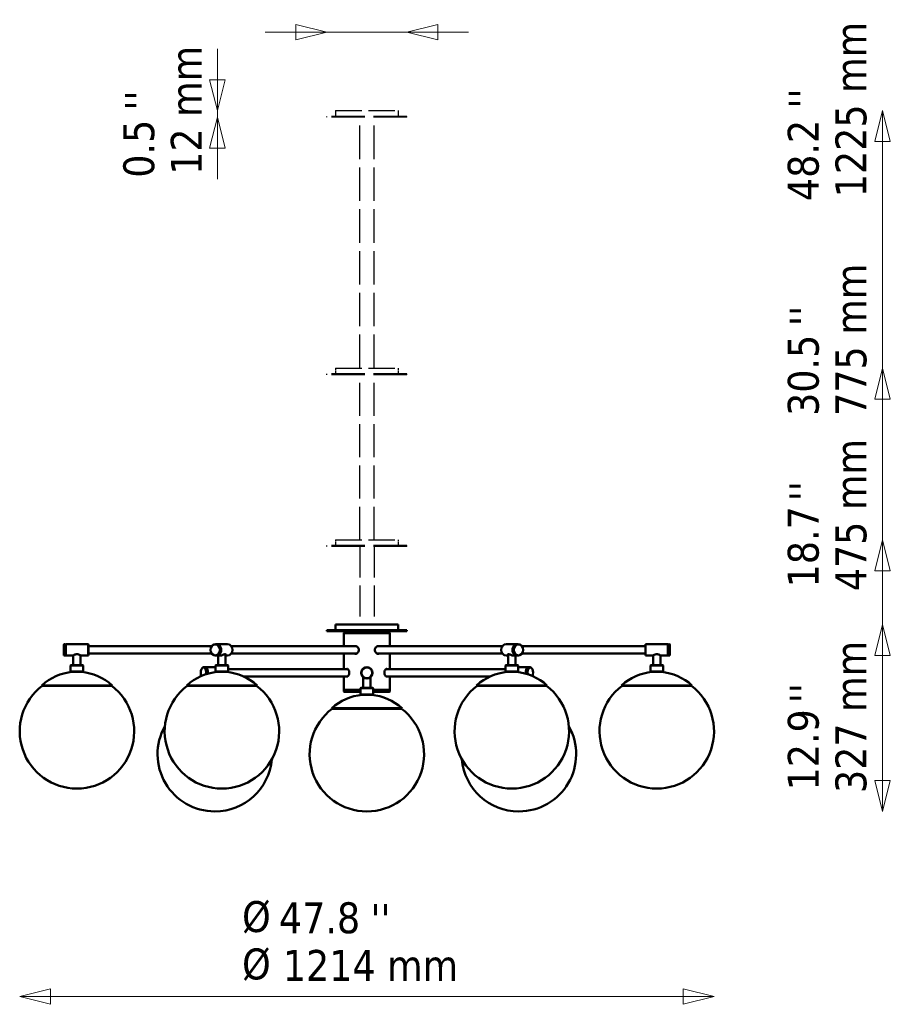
# Model space of a CAD drawing. Header units: millimetres. Extents: x 1817 to 5620, y 999 to 4386.
# Tile 4 of 5: x 4097 to 5620, y 999 to 2719. Entities that reach past the tile are written whole.
import ezdxf

# ---------------------------------------------------------------- set-up
doc = ezdxf.new("R2010")
doc.units = ezdxf.units.MM
doc.header["$LTSCALE"] = 18
doc.linetypes.add('DASHED', pattern=[0.2068, 0.1655, -0.0413])
for name, color, linetype, lineweight in [('Symbol (ISO)', 7, 'Continuous', 50), ('Widoczne (ISO)', 7, 'Continuous', 50), ('Wymiar (ISO)', 7, 'Continuous', 18)]:
    doc.layers.add(name, color=color, linetype=linetype, lineweight=lineweight)
doc.styles.add('Tekst notatki (ISO)', font='tahoma.ttf')

msp = doc.modelspace()

# ---------------------------------------------------------------- linework, layer by layer
at = {"layer": 'Widoczne (ISO)', "linetype": 'DASHED', "lineweight": 25, "ltscale": 19.692625}
for p, q in [((4774.2, 2550.4), (4634.2, 2550.4)), ((4774.2, 2548.9), (4634.2, 2548.9)), ((4774.2, 2100.4), (4634.2, 2100.4)), ((4774.2, 2098.9), (4634.2, 2098.9)), ((4774.2, 1800.4), (4634.2, 1800.4)), ((4774.2, 1798.9), (4634.2, 1798.9))]:
    msp.add_line(p, q, dxfattribs=at)
at = {"layer": 'Widoczne (ISO)', "linetype": 'DASHED', "lineweight": 25, "ltscale": 0.158548}
for p, q in [((4634.2, 2548.9), (4634.2, 2550.4)), ((4774.2, 2548.9), (4774.2, 2550.4)), ((4634.2, 2098.9), (4634.2, 2100.4)), ((4774.2, 2098.9), (4774.2, 2100.4)), ((4634.2, 1798.9), (4634.2, 1800.4)), ((4774.2, 1798.9), (4774.2, 1800.4))]:
    msp.add_line(p, q, dxfattribs=at)
at = {"layer": 'Widoczne (ISO)', "linetype": 'DASHED', "lineweight": 25, "ltscale": 15.472777}
for p, q in [((4649.2, 2560.4), (4759.2, 2560.4)), ((4649.2, 2110.4), (4759.2, 2110.4)), ((4649.2, 1810.4), (4759.2, 1810.4))]:
    msp.add_line(p, q, dxfattribs=at)
at = {"layer": 'Widoczne (ISO)', "linetype": 'DASHED', "lineweight": 25, "ltscale": 1.057553}
for p, q in [((4649.2, 2560.4), (4649.2, 2550.4)), ((4759.2, 2560.4), (4759.2, 2550.4)), ((4649.2, 2110.4), (4649.2, 2100.4)), ((4759.2, 2110.4), (4759.2, 2100.4)), ((4649.2, 1810.4), (4649.2, 1800.4)), ((4759.2, 1810.4), (4759.2, 1800.4))]:
    msp.add_line(p, q, dxfattribs=at)
at = {"layer": 'Widoczne (ISO)', "linetype": 'DASHED', "lineweight": 25, "ltscale": 19.63339}
for p, q in [((4691.7, 2110.4), (4691.7, 2548.9)), ((4716.7, 2110.4), (4716.7, 2548.9))]:
    msp.add_line(p, q, dxfattribs=at)
at = {"layer": 'Widoczne (ISO)', "linetype": 'DASHED', "lineweight": 25, "ltscale": 19.37594}
for p, q in [((4691.7, 1810.4), (4691.7, 2098.9)), ((4716.7, 1810.4), (4716.7, 2098.9))]:
    msp.add_line(p, q, dxfattribs=at)
at = {"layer": 'Widoczne (ISO)', "linetype": 'DASHED', "lineweight": 25, "ltscale": 18.334946}
for p, q in [((4691.7, 1798.9), (4691.7, 1662.4)), ((4716.7, 1798.9), (4716.7, 1662.4))]:
    msp.add_line(p, q, dxfattribs=at)
at = {"layer": 'Widoczne (ISO)'}
for p, q in [((4774.2, 1652.4), (4634.2, 1652.4)), ((4634.2, 1650.9), (4634.2, 1652.4)), ((4649.2, 1662.4), (4759.2, 1662.4)), ((4649.2, 1662.4), (4649.2, 1652.4)), ((4759.2, 1662.4), (4759.2, 1652.4)), ((4774.2, 1650.9), (4774.2, 1652.4)), ((4774.2, 1650.9), (4634.2, 1650.9)), ((4664.7, 1650.9), (4664.2, 1650.4)), ((4744.2, 1650.4), (4664.2, 1650.4)), ((4664.2, 1650.4), (4664.2, 1648.4)), ((4664.2, 1648.4), (4744.2, 1648.4)), ((4664.7, 1647.9), (4664.2, 1648.4)), ((4664.7, 1647.9), (4664.2, 1647.4)), ((4744.2, 1647.4), (4664.2, 1647.4)), ((4664.2, 1624.7), (4664.2, 1647.4)), ((4664.7, 1647.9), (4743.7, 1647.9)), ((4743.7, 1647.9), (4664.7, 1647.9)), ((4743.7, 1650.9), (4744.2, 1650.4)), ((4743.7, 1647.9), (4744.2, 1648.4)), ((4743.7, 1647.9), (4744.2, 1647.4)), ((4744.2, 1650.4), (4744.2, 1648.4)), ((4744.2, 1624.7), (4744.2, 1647.4)), ((4174.2, 1627.4), (4174.7, 1627.9)), ((4174.2, 1608.4), (4174.2, 1627.4)), ((4174.7, 1627.9), (4174.7, 1607.9)), ((4174.7, 1627.9), (4176.7, 1627.9)), ((4176.7, 1607.9), (4176.7, 1627.9)), ((4177.2, 1627.4), (4176.7, 1627.9)), ((4177.2, 1627.4), (4177.7, 1627.9)), ((4177.2, 1627.4), (4177.2, 1608.4)), ((4177.2, 1608.4), (4177.2, 1627.4)), ((4177.7, 1627.9), (4177.7, 1607.9)), ((4216.7, 1627.9), (4177.7, 1627.9)), ((4216.7, 1607.9), (4216.7, 1627.9)), ((4217.2, 1627.4), (4216.7, 1627.9)), ((4217.2, 1627.4), (4217.2, 1608.4)), ((4217.2, 1624.4), (4432.8, 1624.4)), ((4439.4, 1627.9), (4440.4, 1627.9)), ((4460.4, 1627.9), (4440.9, 1627.9)), ((4467, 1624.4), (4684.7, 1624.4)), ((4941.3, 1624.4), (4723.7, 1624.4)), ((4947.9, 1627.9), (4967.4, 1627.9)), ((4968.9, 1627.9), (4967.9, 1627.9)), ((5191.2, 1624.4), (4975.5, 1624.4)), ((5191.2, 1627.4), (5191.7, 1627.9)), ((5191.2, 1608.4), (5191.2, 1627.4)), ((5191.7, 1627.9), (5191.7, 1607.9)), ((5191.7, 1627.9), (5230.7, 1627.9)), ((5230.7, 1607.9), (5230.7, 1627.9)), ((5231.2, 1627.4), (5230.7, 1627.9)), ((5231.2, 1627.4), (5231.7, 1627.9)), ((5231.2, 1608.4), (5231.2, 1627.4)), ((5231.2, 1627.4), (5231.2, 1608.4)), ((5231.7, 1627.9), (5231.7, 1607.9)), ((5233.7, 1627.9), (5231.7, 1627.9)), ((5233.7, 1607.9), (5233.7, 1627.9)), ((5234.2, 1627.4), (5233.7, 1627.9)), ((5234.2, 1627.4), (5234.2, 1608.4)), ((4174.2, 1608.4), (4174.7, 1607.9)), ((4174.7, 1607.9), (4176.7, 1607.9)), ((4177.2, 1608.4), (4176.7, 1607.9)), ((4177.2, 1608.4), (4177.7, 1607.9)), ((4190.4, 1607.9), (4177.7, 1607.9)), ((4190.7, 1608.1), (4190.7, 1591.4)), ((4203.7, 1608.1), (4203.7, 1591.4)), ((4216.7, 1607.9), (4203.9, 1607.9)), ((4217.2, 1608.4), (4216.7, 1607.9)), ((4217.2, 1611.4), (4432.8, 1611.4)), ((4439.4, 1607.9), (4440.4, 1607.9)), ((4447.3, 1607.9), (4440.9, 1607.9)), ((4444.2, 1607.9), (4444.2, 1591.4)), ((4457.2, 1610.4), (4457.2, 1591.4)), ((4460.4, 1607.9), (4457.2, 1607.9)), ((4467, 1611.4), (4684.7, 1611.4)), ((4664.2, 1584.4), (4664.2, 1611.2)), ((4941.3, 1611.4), (4723.7, 1611.4)), ((4744.2, 1584.4), (4744.2, 1611.2)), ((4947.9, 1607.9), (4951.2, 1607.9)), ((4951.2, 1610.4), (4951.2, 1591.4)), ((4961.1, 1607.9), (4967.4, 1607.9)), ((4964.2, 1607.9), (4964.2, 1591.4)), ((4968.9, 1607.9), (4967.9, 1607.9)), ((5191.2, 1611.4), (4975.5, 1611.4)), ((5191.2, 1608.4), (5191.7, 1607.9)), ((5191.7, 1607.9), (5204.4, 1607.9)), ((5204.7, 1608.1), (5204.7, 1591.4)), ((5217.7, 1608.1), (5217.7, 1591.4)), ((5217.9, 1607.9), (5230.7, 1607.9)), ((5231.2, 1608.4), (5230.7, 1607.9)), ((5231.2, 1608.4), (5231.7, 1607.9)), ((5233.7, 1607.9), (5231.7, 1607.9)), ((5234.2, 1608.4), (5233.7, 1607.9)), ((4186.7, 1591.4), (4186.2, 1590.9)), ((4208.2, 1590.9), (4186.2, 1590.9)), ((4186.2, 1590.9), (4186.2, 1579.9)), ((4186.7, 1591.4), (4207.7, 1591.4)), ((4207.7, 1591.4), (4208.2, 1590.9)), ((4208.2, 1590.9), (4208.2, 1579.9)), ((4415.6, 1585.7), (4415.9, 1586.1)), ((4418.8, 1587.9), (4420.6, 1587.9)), ((4439.7, 1587.9), (4421.4, 1587.9)), ((4423.7, 1585.7), (4423.4, 1586.1)), ((4440.2, 1591.4), (4439.7, 1590.9)), ((4461.7, 1590.9), (4439.7, 1590.9)), ((4439.7, 1590.9), (4439.7, 1579.9)), ((4440.2, 1591.4), (4461.2, 1591.4)), ((4461.2, 1591.4), (4461.7, 1590.9)), ((4461.7, 1590.9), (4461.7, 1579.9)), ((4461.7, 1584.4), (4670.4, 1584.4)), ((4946.7, 1584.4), (4738, 1584.4)), ((4947.2, 1591.4), (4946.7, 1590.9)), ((4968.7, 1590.9), (4946.7, 1590.9)), ((4946.7, 1590.9), (4946.7, 1579.9)), ((4947.2, 1591.4), (4968.2, 1591.4)), ((4968.2, 1591.4), (4968.7, 1590.9)), ((4968.7, 1590.9), (4968.7, 1579.9)), ((4968.7, 1587.9), (4986.9, 1587.9)), ((4984.6, 1585.7), (4984.9, 1586.1)), ((4989.5, 1587.9), (4987.8, 1587.9)), ((4992.7, 1585.7), (4992.4, 1586.1)), ((5200.7, 1591.4), (5200.2, 1590.9)), ((5222.2, 1590.9), (5200.2, 1590.9)), ((5200.2, 1590.9), (5200.2, 1579.9)), ((5200.7, 1591.4), (5221.7, 1591.4)), ((5221.7, 1591.4), (5222.2, 1590.9)), ((5222.2, 1590.9), (5222.2, 1579.9)), ((4186.2, 1579.9), (4208.2, 1579.9)), ((4186.7, 1579.4), (4186.2, 1579.9)), ((4207.7, 1579.4), (4186.7, 1579.4)), ((4207.7, 1579.4), (4208.2, 1579.9)), ((4439.7, 1579.9), (4461.7, 1579.9)), ((4440.2, 1579.4), (4439.7, 1579.9)), ((4461.2, 1579.4), (4440.2, 1579.4)), ((4461.2, 1579.4), (4461.7, 1579.9)), ((4488.8, 1571.4), (4670.4, 1571.4)), ((4664.2, 1548.4), (4664.2, 1571.4)), ((4697.7, 1570.3), (4697.7, 1551.4)), ((4710.7, 1570.3), (4710.7, 1551.4)), ((4919.6, 1571.4), (4738, 1571.4)), ((4744.2, 1548.4), (4744.2, 1571.4)), ((4946.7, 1579.9), (4968.7, 1579.9)), ((4947.2, 1579.4), (4946.7, 1579.9)), ((4968.2, 1579.4), (4947.2, 1579.4)), ((4968.2, 1579.4), (4968.7, 1579.9)), ((5200.2, 1579.9), (5222.2, 1579.9)), ((5200.7, 1579.4), (5200.2, 1579.9)), ((5221.7, 1579.4), (5200.7, 1579.4)), ((5221.7, 1579.4), (5222.2, 1579.9)), ((4258.7, 1555.9), (4135.7, 1555.9)), ((4136.3, 1555.1), (4135.7, 1555.9)), ((4258, 1555.1), (4136.3, 1555.1)), ((4258, 1555.1), (4258.7, 1555.9)), ((4512.2, 1555.9), (4389.2, 1555.9)), ((4389.8, 1555.1), (4389.2, 1555.9)), ((4511.5, 1555.1), (4389.8, 1555.1)), ((4511.5, 1555.1), (4512.2, 1555.9)), ((4693.7, 1551.4), (4693.2, 1550.9)), ((4715.2, 1550.9), (4693.2, 1550.9)), ((4693.2, 1550.9), (4693.2, 1539.9)), ((4693.7, 1551.4), (4714.7, 1551.4)), ((4714.7, 1551.4), (4715.2, 1550.9)), ((4715.2, 1550.9), (4715.2, 1539.9)), ((5019.2, 1555.9), (4896.2, 1555.9)), ((4896.8, 1555.1), (4896.2, 1555.9)), ((5018.5, 1555.1), (4896.8, 1555.1)), ((5018.5, 1555.1), (5019.2, 1555.9)), ((5272.7, 1555.9), (5149.7, 1555.9)), ((5150.3, 1555.1), (5149.7, 1555.9)), ((5272, 1555.1), (5150.3, 1555.1)), ((5272, 1555.1), (5272.7, 1555.9)), ((4664.2, 1548.4), (4693.2, 1548.4)), ((4664.7, 1547.9), (4664.2, 1548.4)), ((4664.7, 1547.9), (4664.2, 1547.4)), ((4693.2, 1547.4), (4664.2, 1547.4)), ((4664.2, 1545.4), (4664.2, 1547.4)), ((4664.2, 1545.4), (4693.2, 1545.4)), ((4664.7, 1544.9), (4664.2, 1545.4)), ((4693.2, 1547.9), (4664.7, 1547.9)), ((4664.7, 1547.9), (4693.2, 1547.9)), ((4693.2, 1544.9), (4664.7, 1544.9)), ((4693.2, 1539.9), (4715.2, 1539.9)), ((4693.7, 1539.4), (4693.2, 1539.9)), ((4714.7, 1539.4), (4693.7, 1539.4)), ((4714.7, 1539.4), (4715.2, 1539.9)), ((4715.2, 1548.4), (4744.2, 1548.4)), ((4743.7, 1547.9), (4715.2, 1547.9)), ((4715.2, 1547.9), (4743.7, 1547.9)), ((4744.2, 1547.4), (4715.2, 1547.4)), ((4715.2, 1545.4), (4744.2, 1545.4)), ((4743.7, 1544.9), (4715.2, 1544.9)), ((4743.7, 1547.9), (4744.2, 1548.4)), ((4743.7, 1547.9), (4744.2, 1547.4)), ((4743.7, 1544.9), (4744.2, 1545.4)), ((4744.2, 1545.4), (4744.2, 1547.4)), ((4765.7, 1515.9), (4642.7, 1515.9)), ((4643.3, 1515.1), (4642.7, 1515.9)), ((4765, 1515.1), (4643.3, 1515.1)), ((4765, 1515.1), (4765.7, 1515.9)), ((4197.1, 1375.6), (4197.3, 1375.6)), ((4450.6, 1375.6), (4450.8, 1375.6)), ((4957.6, 1375.6), (4957.8, 1375.6)), ((5211.1, 1375.6), (5211.3, 1375.6)), ((4438.2, 1335.6), (4438.4, 1335.6)), ((4704.1, 1335.6), (4704.3, 1335.6)), ((4969.9, 1335.6), (4970.2, 1335.6))]:
    msp.add_line(p, q, dxfattribs=at)
for radius in [10, 9.5]:
    msp.add_circle((4704.2, 1577.9), radius, dxfattribs=at)
for centre, radius, start, end in [((4197.2, 1488.8), 91, 95.0435, 132.5182), ((4197.2, 1488.8), 91, 47.4818, 84.9565), ((4450.7, 1488.8), 91, 95.0435, 132.5182), ((4450.7, 1488.8), 91, 47.4818, 84.9565), ((4957.7, 1488.8), 91, 95.0435, 132.5182), ((4957.7, 1488.8), 91, 47.4818, 84.9565), ((5211.2, 1488.8), 91, 95.0435, 132.5182), ((5211.2, 1488.8), 91, 47.4818, 84.9565), ((4197.1, 1475.6), 100, 127.3648, 270), ((4197.3, 1475.6), 100, 270, 52.6352), ((4450.6, 1475.6), 100, 127.3648, 270), ((4450.8, 1475.6), 100, 270, 52.6352), ((4957.6, 1475.6), 100, 127.3648, 270), ((4957.8, 1475.6), 100, 270, 52.6352), ((5211.1, 1475.6), 100, 127.3648, 270), ((5211.3, 1475.6), 100, 270, 52.6352), ((4704.2, 1448.8), 91, 95.0435, 132.5182), ((4704.2, 1448.8), 91, 47.4818, 84.9565), ((4704.1, 1435.6), 100, 127.3648, 270), ((4704.3, 1435.6), 100, 270, 52.6352), ((4438.2, 1435.6), 100, 150.7321, 270), ((4970.2, 1435.6), 100, 270, 29.2679), ((4438.4, 1435.6), 100, 270, 354.9), ((4969.9, 1435.6), 100, 185.1, 270)]:
    msp.add_arc(centre, radius, start, end, dxfattribs=at)
for centre, major_axis in [((4439.4, 1617.9), (0, 10)), ((4439.2, 1617.9), (0, -9.5)), ((4968.9, 1617.9), (0, 10)), ((4969.2, 1617.9), (0, -9.5))]:
    msp.add_ellipse(centre, major_axis=major_axis, ratio=0.866025, dxfattribs=at)
for centre, major_axis, ratio, start_param, end_param in [((4440.4, 1617.9), (0, 10), 0.866025, 3.141593, 6.283185), ((4440.9, 1617.9), (0, -10), 0.866025, 6.254314, 9.453649), ((4460.4, 1617.9), (0, 10), 0.866025, 3.141593, 6.283185), ((4684.7, 1617.9), (0, 6.75), 0.866025, 0.042735, 0.273013), ((4684.7, 1617.9), (0, 6.5), 0.866025, 5.764125, 6.283185), ((4684.7, 1617.9), (0, -6.5), 0.866025, 1.42698, 1.714612), ((4723.7, 1617.9), (0, 6.5), 0.866025, 1.42698, 1.714612), ((4723.7, 1617.9), (0, 6.5), 0.866025, 0, 0.519061), ((4723.7, 1617.9), (0, 6.75), 0.866025, 6.010173, 6.24045), ((4947.9, 1617.9), (0, -10), 0.866025, 3.141593, 6.283185), ((4967.4, 1617.9), (0, 10), 0.866025, 6.254314, 9.453649), ((4967.9, 1617.9), (0, -10), 0.866025, 3.141593, 6.283185), ((4684.7, 1617.9), (0, -6.75), 0.866025, 6.010173, 6.24045), ((4684.7, 1617.9), (0, -6.5), 0.866025, 0, 0.519061), ((4723.7, 1617.9), (0, -6.5), 0.866025, 5.764125, 6.283185), ((4723.7, 1617.9), (0, -6.75), 0.866025, 0.042735, 0.273013), ((4418.4, 1577.9), (0, 9.5), 0.5, 4.449492, 8.48752), ((4418.8, 1577.9), (0, 10), 0.5, 4.486228, 6.898665), ((4420.6, 1577.9), (0, 10), 0.5, 4.540758, 6.283185), ((4421.4, 1577.9), (0, 10), 0.5, 4.566127, 6.369896), ((4421, 1577.9), (0, 9.5), 0.5, 4.537271, 5.667706), ((4421, 1577.9), (0, -9.5), 0.5, 1.395678, 2.526113), ((4670.4, 1577.9), (0, 6.75), 0.5, 0.127464, 0.273013), ((4670.4, 1577.9), (0, 6.5), 0.5, 6.257323, 6.283185), ((4738, 1577.9), (0, 6.5), 0.5, 0, 0.025863), ((4738, 1577.9), (0, 6.75), 0.5, 6.010173, 6.155721), ((4986.9, 1577.9), (0, 10), 0.5, 6.196474, 8.000243), ((4987.4, 1577.9), (0, -9.5), 0.5, 3.757072, 4.887507), ((4987.4, 1577.9), (0, 9.5), 0.5, 0.61548, 1.745914), ((4987.8, 1577.9), (0, 10), 0.5, 0, 1.742427), ((4989.5, 1577.9), (0, 10), 0.5, 5.667706, 8.080143), ((4990, 1577.9), (0, 9.5), 0.5, 4.07885, 8.116878), ((4455.2, 1577.9), (0, -10), 0.5, 1.70679, 1.721129), ((4455.6, 1577.9), (0, 9.5), 0.5, 4.853544, 4.870699), ((4670.4, 1577.9), (0, -6.75), 0.5, 6.010173, 6.155721), ((4670.4, 1577.9), (0, -6.5), 0.5, 0, 0.025863), ((4738, 1577.9), (0, -6.5), 0.5, 6.257323, 6.283185), ((4738, 1577.9), (0, -6.75), 0.5, 0.127464, 0.273013), ((4952.7, 1577.9), (0, -9.5), 0.5, 4.554079, 4.571234), ((4953.2, 1577.9), (0, 10), 0.5, 1.420464, 1.434803)]:
    msp.add_ellipse(centre, major_axis=major_axis, ratio=ratio, start_param=start_param, end_param=end_param, dxfattribs=at)
for points in [[(4664.2, 1624.7), (4664.2, 1624.7), (4664.2, 1624.6), (4664.2, 1624.4)], [(4682.6, 1624.4), (4683.1, 1624.6), (4683.7, 1624.7), (4684.2, 1624.7)], [(4724.2, 1624.7), (4724.7, 1624.7), (4725.2, 1624.6), (4725.7, 1624.4)], [(4744.1, 1624.4), (4744.2, 1624.6), (4744.2, 1624.7), (4744.2, 1624.7)], [(4664.2, 1611.4), (4664.2, 1611.3), (4664.2, 1611.2), (4664.2, 1611.2)], [(4684.2, 1611.2), (4683.7, 1611.2), (4683.1, 1611.3), (4682.6, 1611.4)], [(4725.7, 1611.4), (4725.2, 1611.3), (4724.7, 1611.2), (4724.2, 1611.2)], [(4744.2, 1611.2), (4744.2, 1611.2), (4744.2, 1611.3), (4744.1, 1611.4)], [(4668.7, 1584.4), (4668.9, 1584.6), (4669.2, 1584.7), (4669.5, 1584.7)], [(4738.8, 1584.7), (4739.1, 1584.7), (4739.4, 1584.6), (4739.7, 1584.4)], [(4669.5, 1571.2), (4669.2, 1571.2), (4668.9, 1571.3), (4668.7, 1571.4)], [(4739.7, 1571.4), (4739.4, 1571.3), (4739.1, 1571.2), (4738.8, 1571.2)]]:
    msp.add_open_spline(points, degree=3, dxfattribs=at)
for points, knots in [([(4684.2, 1624.7), (4684.9, 1624.7), (4685.7, 1624.5), (4687.2, 1623.8), (4687.9, 1623.3), (4689, 1622.1), (4689.5, 1621.3), (4690.1, 1619.7), (4690.3, 1618.8), (4690.3, 1617.9), (4690.3, 1617.1), (4690.1, 1616.2), (4689.5, 1614.5), (4689, 1613.8), (4687.9, 1612.6), (4687.2, 1612), (4685.7, 1611.4), (4684.9, 1611.2), (4684.2, 1611.2)], [3.057458, 3.057458, 3.057458, 3.057458, 3.312242, 3.312242, 3.567027, 3.567027, 3.821819, 3.821819, 4.07661, 4.07661, 4.07661, 4.331402, 4.331402, 4.586194, 4.586194, 4.840978, 4.840978, 5.095763, 5.095763, 5.095763, 5.095763]), ([(4724.2, 1611.2), (4723.4, 1611.2), (4722.6, 1611.4), (4721.2, 1612), (4720.5, 1612.6), (4719.3, 1613.8), (4718.9, 1614.5), (4718.2, 1616.2), (4718, 1617.1), (4718, 1618.8), (4718.2, 1619.7), (4718.9, 1621.3), (4719.3, 1622.1), (4720.5, 1623.3), (4721.2, 1623.8), (4722.6, 1624.5), (4723.4, 1624.7), (4724.2, 1624.7)], [1.019153, 1.019153, 1.019153, 1.019153, 1.273937, 1.273937, 1.528722, 1.528722, 1.783513, 1.783513, 2.038305, 2.038305, 2.293097, 2.293097, 2.547889, 2.547889, 2.802673, 2.802673, 3.057458, 3.057458, 3.057458, 3.057458]), ([(4190.4, 1607.9), (4190.4, 1607.9), (4190.6, 1608.1), (4191.3, 1608.5), (4191.8, 1608.8), (4193, 1609.5), (4193.7, 1609.8), (4195.4, 1610.4), (4196.3, 1610.6), (4198.1, 1610.6), (4199, 1610.4), (4200.6, 1609.8), (4201.4, 1609.5), (4202.5, 1608.8), (4203, 1608.5), (4203.7, 1608.1), (4203.9, 1607.9), (4203.9, 1607.9)], [1.060816, 1.060816, 1.060816, 1.060816, 1.324453, 1.324453, 1.58809, 1.58809, 1.854861, 1.854861, 2.121631, 2.121631, 2.388402, 2.388402, 2.655172, 2.655172, 2.91881, 2.91881, 3.182447, 3.182447, 3.182447, 3.182447]), ([(4447.3, 1607.9), (4448.1, 1607.9), (4448.9, 1608.1), (4450.7, 1608.5), (4451.6, 1608.8), (4453.2, 1609.5), (4454, 1609.8), (4455.5, 1610.4), (4456.1, 1610.6), (4457, 1610.6), (4457.3, 1610.4), (4457.5, 1609.8), (4457.4, 1609.5), (4457.2, 1609.1), (4457.2, 1609.1), (4457.2, 1609.1)], [1.060816, 1.060816, 1.060816, 1.060816, 1.324453, 1.324453, 1.58809, 1.58809, 1.854861, 1.854861, 2.121631, 2.121631, 2.388402, 2.388402, 2.655172, 2.655172, 2.66326, 2.66326, 2.66326, 2.66326]), ([(4951.2, 1609.1), (4951.2, 1609.1), (4951.2, 1609.1), (4950.9, 1609.5), (4950.9, 1609.8), (4951.1, 1610.4), (4951.4, 1610.6), (4951.8, 1610.6), (4952.3, 1610.6), (4952.9, 1610.4), (4954.3, 1609.8), (4955.1, 1609.5), (4956.7, 1608.8), (4957.6, 1608.5), (4959.4, 1608.1), (4960.3, 1607.9), (4961.1, 1607.9)], [3.701634, 3.701634, 3.701634, 3.701634, 3.709722, 3.709722, 3.976492, 3.976492, 4.243263, 4.243263, 4.243263, 4.510033, 4.510033, 4.776804, 4.776804, 5.040441, 5.040441, 5.304078, 5.304078, 5.304078, 5.304078]), ([(5204.4, 1607.9), (5204.4, 1607.9), (5204.6, 1608.1), (5205.3, 1608.5), (5205.8, 1608.8), (5207, 1609.5), (5207.7, 1609.8), (5209.4, 1610.4), (5210.3, 1610.6), (5211.2, 1610.6), (5212.1, 1610.6), (5213, 1610.4), (5214.6, 1609.8), (5215.4, 1609.5), (5216.5, 1608.8), (5217, 1608.5), (5217.7, 1608.1), (5217.9, 1607.9), (5217.9, 1607.9)], [3.182447, 3.182447, 3.182447, 3.182447, 3.446084, 3.446084, 3.709722, 3.709722, 3.976492, 3.976492, 4.243263, 4.243263, 4.243263, 4.510033, 4.510033, 4.776804, 4.776804, 5.040441, 5.040441, 5.304078, 5.304078, 5.304078, 5.304078]), ([(4669.5, 1584.7), (4670, 1584.7), (4670.4, 1584.5), (4671.4, 1583.8), (4671.8, 1583.3), (4672.5, 1582.1), (4672.9, 1581.3), (4673.3, 1579.7), (4673.4, 1578.8), (4673.4, 1577.9), (4673.4, 1577.1), (4673.3, 1576.2), (4672.9, 1574.5), (4672.5, 1573.8), (4671.8, 1572.6), (4671.4, 1572), (4670.4, 1571.4), (4670, 1571.2), (4669.5, 1571.2)], [3.057458, 3.057458, 3.057458, 3.057458, 3.312242, 3.312242, 3.567027, 3.567027, 3.821819, 3.821819, 4.07661, 4.07661, 4.07661, 4.331402, 4.331402, 4.586194, 4.586194, 4.840978, 4.840978, 5.095763, 5.095763, 5.095763, 5.095763]), ([(4738.8, 1571.2), (4738.4, 1571.2), (4737.9, 1571.4), (4737, 1572), (4736.5, 1572.6), (4735.8, 1573.8), (4735.5, 1574.5), (4735.1, 1576.2), (4734.9, 1577.1), (4734.9, 1578.8), (4735.1, 1579.7), (4735.5, 1581.3), (4735.8, 1582.1), (4736.5, 1583.3), (4737, 1583.8), (4737.9, 1584.5), (4738.4, 1584.7), (4738.8, 1584.7)], [1.019153, 1.019153, 1.019153, 1.019153, 1.273937, 1.273937, 1.528722, 1.528722, 1.783513, 1.783513, 2.038305, 2.038305, 2.293097, 2.293097, 2.547889, 2.547889, 2.802673, 2.802673, 3.057458, 3.057458, 3.057458, 3.057458])]:
    msp.add_open_spline(points, degree=3, knots=knots, dxfattribs=at)
at = {"layer": 'Wymiar (ISO)', "lineweight": 18}
for p, q in [((4634.2, 2697.4), (4580.2, 2710.9)), ((4580.2, 2710.9), (4580.2, 2683.9)), ((4828.2, 2710.9), (4774.2, 2697.4)), ((4828.2, 2683.9), (4828.2, 2710.9)), ((4580.2, 2697.4), (4526.2, 2697.4)), ((4580.2, 2697.4), (4634.2, 2697.4)), ((4580.2, 2683.9), (4634.2, 2697.4)), ((4634.2, 2697.4), (4774.2, 2697.4)), ((4828.2, 2697.4), (4774.2, 2697.4)), ((4774.2, 2697.4), (4828.2, 2683.9)), ((4828.2, 2697.4), (4882.2, 2697.4)), ((4442.8, 2614.4), (4442.8, 2668.4)), ((4429.3, 2614.4), (4442.8, 2560.4)), ((4456.3, 2614.4), (4429.3, 2614.4)), ((4442.8, 2614.4), (4442.8, 2560.4)), ((4442.8, 2560.4), (4456.3, 2614.4)), ((4442.8, 2548.9), (4429.3, 2494.9)), ((4442.8, 2548.9), (4442.8, 2560.4)), ((4442.8, 2494.9), (4442.8, 2548.9)), ((4456.3, 2494.9), (4442.8, 2548.9)), ((5606.1, 2560.4), (5592.6, 2506.4)), ((5606.1, 2506.4), (5606.1, 2560.4)), ((5619.6, 2506.4), (5606.1, 2560.4)), ((5592.6, 2506.4), (5619.6, 2506.4)), ((5606.1, 1389.6), (5606.1, 2506.4)), ((4429.3, 2494.9), (4456.3, 2494.9)), ((4442.8, 2494.9), (4442.8, 2440.9)), ((5606.1, 2306.6), (5606.1, 2110.4)), ((5606.1, 2110.4), (5592.6, 2056.4)), ((5606.1, 2056.4), (5606.1, 2110.4)), ((5619.6, 2056.4), (5606.1, 2110.4)), ((5592.6, 2056.4), (5619.6, 2056.4)), ((5606.1, 1389.6), (5606.1, 2056.4)), ((5606.1, 2002.3), (5606.1, 1810.4)), ((5606.1, 1810.4), (5592.6, 1756.4)), ((5606.1, 1756.4), (5606.1, 1810.4)), ((5619.6, 1756.4), (5606.1, 1810.4)), ((5592.6, 1756.4), (5619.6, 1756.4)), ((5606.1, 1389.6), (5606.1, 1756.4)), ((5606.1, 1662.4), (5592.6, 1608.4)), ((5606.1, 1608.4), (5606.1, 1662.4)), ((5619.6, 1608.4), (5606.1, 1662.4)), ((5592.6, 1608.4), (5619.6, 1608.4)), ((5606.1, 1389.6), (5606.1, 1608.4)), ((5592.6, 1389.6), (5606.1, 1335.6)), ((5619.6, 1389.6), (5592.6, 1389.6)), ((5592.6, 1389.6), (5606.1, 1335.6)), ((5619.6, 1389.6), (5592.6, 1389.6)), ((5592.6, 1389.6), (5606.1, 1335.6)), ((5619.6, 1389.6), (5592.6, 1389.6)), ((5592.6, 1389.6), (5606.1, 1335.6)), ((5619.6, 1389.6), (5592.6, 1389.6)), ((5606.1, 1389.6), (5606.1, 1335.6)), ((5606.1, 1335.6), (5619.6, 1389.6)), ((5606.1, 1389.6), (5606.1, 1335.6)), ((5606.1, 1335.6), (5619.6, 1389.6)), ((5606.1, 1389.6), (5606.1, 1335.6)), ((5606.1, 1335.6), (5619.6, 1389.6)), ((5606.1, 1389.6), (5606.1, 1335.6)), ((5606.1, 1335.6), (5619.6, 1389.6)), ((4151.1, 1025.5), (4097.1, 1012)), ((4151.1, 998.5), (4151.1, 1025.5)), ((5311.3, 1012), (5257.3, 1025.5)), ((5257.3, 1025.5), (5257.3, 998.5)), ((4151.1, 1012), (4097.1, 1012)), ((4097.1, 1012), (4151.1, 998.5)), ((5257.3, 1012), (4151.1, 1012)), ((5257.3, 1012), (5311.3, 1012)), ((5257.3, 998.5), (5311.3, 1012))]:
    msp.add_line(p, q, dxfattribs=at)
at = {"layer": 'Wymiar (ISO)', "lineweight": 18, "flags": 128}
for points in [[(4580.2, 2683.9), (4634.2, 2697.4), (4580.2, 2710.9), (4580.2, 2683.9)], [(4828.2, 2710.9), (4774.2, 2697.4), (4828.2, 2683.9), (4828.2, 2710.9)], [(4429.3, 2614.4), (4442.8, 2560.4), (4456.3, 2614.4), (4429.3, 2614.4)], [(4456.3, 2494.9), (4442.8, 2548.9), (4429.3, 2494.9), (4456.3, 2494.9)], [(5619.6, 2506.4), (5606.1, 2560.4), (5592.6, 2506.4), (5619.6, 2506.4)], [(5619.6, 2056.4), (5606.1, 2110.4), (5592.6, 2056.4), (5619.6, 2056.4)], [(5619.6, 1756.4), (5606.1, 1810.4), (5592.6, 1756.4), (5619.6, 1756.4)], [(5619.6, 1608.4), (5606.1, 1662.4), (5592.6, 1608.4), (5619.6, 1608.4)], [(5592.6, 1389.6), (5606.1, 1335.6), (5619.6, 1389.6), (5592.6, 1389.6)], [(5592.6, 1389.6), (5606.1, 1335.6), (5619.6, 1389.6), (5592.6, 1389.6)], [(5592.6, 1389.6), (5606.1, 1335.6), (5619.6, 1389.6), (5592.6, 1389.6)], [(5592.6, 1389.6), (5606.1, 1335.6), (5619.6, 1389.6), (5592.6, 1389.6)], [(4151.1, 1025.5), (4097.1, 1012), (4151.1, 998.5), (4151.1, 1025.5)], [(5257.3, 998.5), (5311.3, 1012), (5257.3, 1025.5), (5257.3, 998.5)]]:
    msp.add_lwpolyline(points, dxfattribs=at)
at = {"layer": 'Wymiar (ISO)'}
for points in [[(4580.2, 2683.9), (4634.2, 2697.4), (4580.2, 2710.9), (4580.2, 2683.9)], [(4828.2, 2710.9), (4774.2, 2697.4), (4828.2, 2683.9), (4828.2, 2710.9)], [(4429.3, 2614.4), (4442.8, 2560.4), (4456.3, 2614.4), (4429.3, 2614.4)], [(4456.3, 2494.9), (4442.8, 2548.9), (4429.3, 2494.9), (4456.3, 2494.9)], [(5619.6, 2506.4), (5606.1, 2560.4), (5592.6, 2506.4), (5619.6, 2506.4)], [(5619.6, 2056.4), (5606.1, 2110.4), (5592.6, 2056.4), (5619.6, 2056.4)], [(5619.6, 1756.4), (5606.1, 1810.4), (5592.6, 1756.4), (5619.6, 1756.4)], [(5619.6, 1608.4), (5606.1, 1662.4), (5592.6, 1608.4), (5619.6, 1608.4)], [(5592.6, 1389.6), (5606.1, 1335.6), (5619.6, 1389.6), (5592.6, 1389.6)], [(5592.6, 1389.6), (5606.1, 1335.6), (5619.6, 1389.6), (5592.6, 1389.6)], [(5592.6, 1389.6), (5606.1, 1335.6), (5619.6, 1389.6), (5592.6, 1389.6)], [(5592.6, 1389.6), (5606.1, 1335.6), (5619.6, 1389.6), (5592.6, 1389.6)], [(4151.1, 1025.5), (4097.1, 1012), (4151.1, 998.5), (4151.1, 1025.5)], [(5257.3, 998.5), (5311.3, 1012), (5257.3, 1025.5), (5257.3, 998.5)]]:
    msp.add_solid(points, dxfattribs=at)

# ---------------------------------------------------------------- texts
at = {"layer": 'Symbol (ISO)', "char_height": 54, "attachment_point": 1, "rotation": 90, "line_spacing_factor": 2, "style": 'Tekst notatki (ISO)'}
for insert in [(4281, 2560.8), (5442, 2564.1), (5443.5, 2184), (5442.8, 1878), (5443.7, 1525)]:
    msp.add_mtext("\\fTahoma|b0|i0;''\\P", dxfattribs=dict(at, insert=insert))
at = {"layer": 'Symbol (ISO)', "char_height": 54, "attachment_point": 1, "style": 'Tekst notatki (ISO)'}
for s, insert, line_spacing_factor in [('\\fTahoma|b0|i0;Ø\\P\\fTahoma|b0|i0;Ø', (4486, 1178.9), 0.92), ("\\fTahoma|b0|i0;''\\P", (4710.3, 1173.9), 2)]:
    msp.add_mtext(s, dxfattribs=dict(at, insert=insert, line_spacing_factor=line_spacing_factor))
at = {"layer": 'Wymiar (ISO)', "char_height": 54, "attachment_point": 7, "rotation": 90, "style": 'Tekst notatki (ISO)'}
for s, insert in [('1225 mm', (5578.7, 2409.1)), ('12 mm', (4415.4, 2448.3)), ('0.5', (4333.3, 2443.2)), ('48.2', (5495.3, 2402.5)), ('775 mm', (5578.7, 2026.9)), ('30.5', (5495.4, 2026.9)), ('475 mm', (5578.7, 1720.5)), ('18.7', (5495.3, 1727.2)), ('327 mm', (5578.7, 1367.8)), ('12.9', (5495.4, 1372.4))]:
    msp.add_mtext(s, dxfattribs=dict(at, insert=insert))
at = {"layer": 'Wymiar (ISO)', "char_height": 54, "attachment_point": 7, "style": 'Tekst notatki (ISO)'}
for s, insert in [('47.8', (4550.6, 1121.7)), ('1214 mm', (4557.3, 1039.5))]:
    msp.add_mtext(s, dxfattribs=dict(at, insert=insert))

doc.saveas('drawing.dxf')
